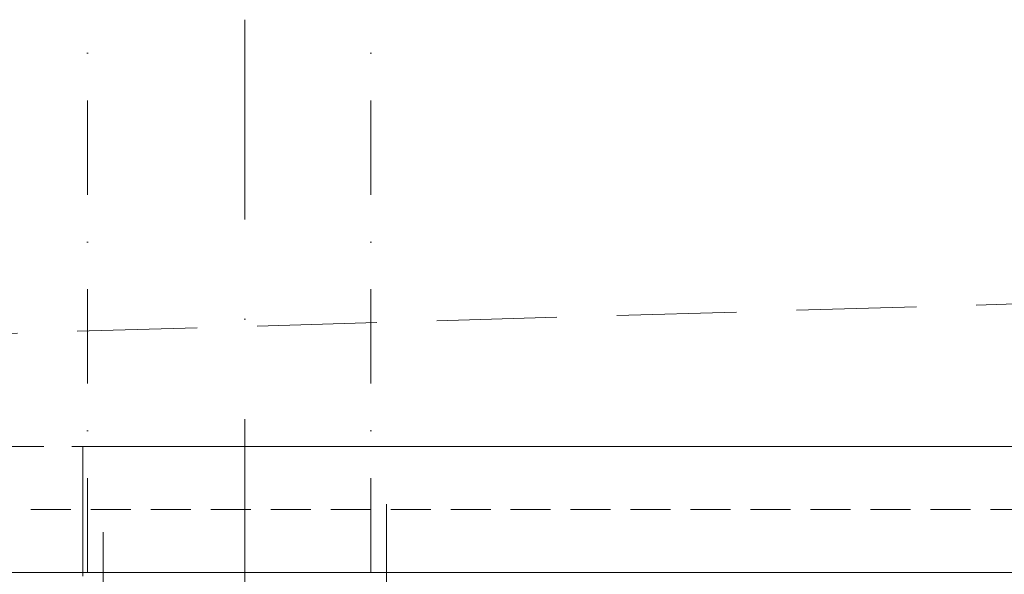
# Model space of a CAD drawing. Header units: millimetres. Extents: x 144573 to 336993, y 74252 to 247042.
# Tile 101 of 256: x 153354 to 154918, y 174852 to 175734. Entities that reach past the tile are written whole.
import ezdxf

# ---------------------------------------------------------------- set-up
doc = ezdxf.new("R2010")
doc.units = ezdxf.units.MM
for name, pattern in [('CK_Čerchovaná 50', [6, 3, -1.5, 0, -1.5]), ('ČERCHOVANÁ', [25.4, 12.7, -6.35, 0, -6.35]), ('ČÁRKOVANÁ', [19.05, 12.7, -6.35])]:
    doc.linetypes.add(name, pattern=pattern)
for name, color, linetype, lineweight in [('FASÁDA DETAILNÍ', 255, 'Continuous', 0), ('NOVA', 255, 'Continuous', 0), ('OSY', 255, 'Continuous', 0), ('TENKA', 255, 'Continuous', 0)]:
    doc.layers.add(name, color=color, linetype=linetype, lineweight=lineweight)

msp = doc.modelspace()

# ---------------------------------------------------------------- linework, layer by layer
at = {"layer": 'FASÁDA DETAILNÍ'}
for p, q in [((153936.48, 174595.313), (153936.48, 174963.55)), ((153486.48, 174919.383), (153486.48, 174593.691))]:
    msp.add_line(p, q, dxfattribs=at)
msp.add_lwpolyline([(173061.48, 174855.259), (146961.48, 174855.259), (146961.48, 198055.259), (173061.48, 198055.259)], close=True, dxfattribs=at)
at = {"layer": 'FASÁDA DETAILNÍ', "linetype": 'ČÁRKOVANÁ', "ltscale": 5}
msp.add_lwpolyline([(172961.48, 174955.259), (147061.48, 174955.259), (147061.48, 197955.259), (172961.48, 197955.259)], close=True, dxfattribs=at)
at = {"layer": 'NOVA', "linetype": 'ČÁRKOVANÁ', "ltscale": 15}
msp.add_line((147161.48, 175055.259), (172861.48, 175805.259), dxfattribs=at)
at = {"layer": 'NOVA'}
msp.add_line((158168.98, 175055.259), (153453.98, 175055.259), dxfattribs=at)
at = {"layer": 'NOVA', "ltscale": 5}
msp.add_line((153453.98, 174849.258), (153453.98, 175055.258), dxfattribs=at)
at = {"layer": 'OSY', "linetype": 'ČERCHOVANÁ', "ltscale": 25}
msp.add_line((153711.48, 199232.667), (153711.48, 174158.02), dxfattribs=at)
at = {"layer": 'TENKA', "linetype": 'CK_Čerchovaná 50', "ltscale": 50}
for p, q in [((153461.48, 174855.259), (153461.48, 198055.259)), ((153911.48, 174855.259), (153911.48, 198055.259))]:
    msp.add_line(p, q, dxfattribs=at)
at = {"layer": 'TENKA', "linetype": 'ČÁRKOVANÁ', "ltscale": 7}
msp.add_lwpolyline([(147718.98, 197855.259), (172861.48, 197855.259), (172861.48, 175055.259), (147718.98, 175055.259)], close=True, dxfattribs=at)

doc.saveas('drawing.dxf')
